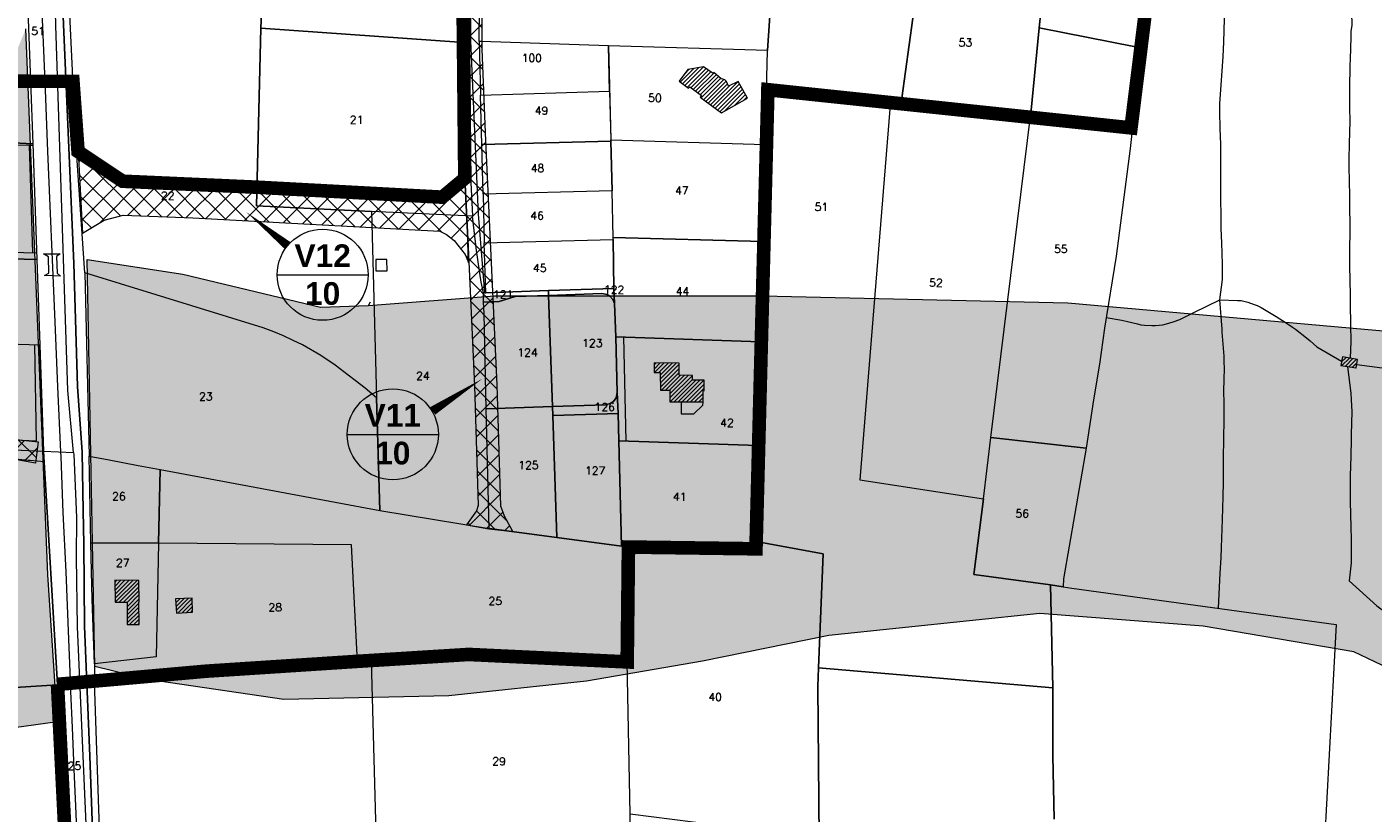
# Model space of a CAD drawing. Header units: metres. Extents: x 578835 to 593571, y 248557 to 255108.
# Tile 120 of 251: x 583728 to 584321, y 251895 to 252241. Entities that reach past the tile are written whole.
import ezdxf

# ---------------------------------------------------------------- set-up
doc = ezdxf.new("R2010")
doc.units = ezdxf.units.M
doc.linetypes.add('CACHEX2', pattern=[0.75, 0.5, -0.25])
doc.linetypes.add('SOLID_LINE', pattern=[0])
for name, color, linetype, lineweight in [('Cad-BATIMENT_BATI_LEGER13', 7, 'SOLID_LINE', 0), ('Cad-BATIMENT_BATI_PRIVE12', 7, 'SOLID_LINE', 0), ('Cad-BATIMENT_BATI_PRIVE12_HACH', 7, 'SOLID_LINE', 0), ('Cad-PARCELLAIRE_PARCELLE1', 250, 'SOLID_LINE', 0), ('Cad-RESEAU_ROUT_AXE_DE_VOIE26', 255, 'SOLID_LINE', 0), ('Cad-RESEAU_ROUT_LIMITE_DE_VOIE_P23', 8, 'SOLID_LINE', 0), ('Cad-SITE_PARTIC_FERROVIAIRE40', 251, 'SOLID_LINE', 0), ('Cad-TOPONYMIE_NUMERO_DE_PARCELL182', 250, 'SOLID_LINE', 0), ('ER', 192, 'Continuous', 18), ('PLU', 7, 'CACHEX2', 5), ('PPRI global - contour', 152, 'Continuous', 5), ('PPRI global - hachures', 152, 'Continuous', 5)]:
    doc.layers.add(name, color=color, linetype=linetype, lineweight=lineweight)
doc.styles.get("Standard").update_dxf_attribs({"font": 'arialbd_0.ttf', "height": 50})
doc.styles.add('TEXTSTYLE_45_11', font='txt.shx', dxfattribs={"oblique": 50})

msp = doc.modelspace()

# ---------------------------------------------------------------- hatches: boundary and pattern name
at = {"layer": 'Cad-BATIMENT_BATI_PRIVE12_HACH', "ltscale": 0.4}
h = msp.add_hatch(dxfattribs=at)
h.set_pattern_fill('ANSI31', color=256, scale=0.4, style=0)
h.paths.add_polyline_path([(584041.49, 252217.4), (584037.29, 252215.27), (584037.1, 252215.58), (584036.49, 252216.99), (584036.12, 252217.52), (584035.84, 252217.83), (584035.58, 252218.03), (584034.72, 252218.39), (584034.56, 252218.39), (584033.98, 252218.45), (584030.77, 252221.31), (584030.39, 252220.94), (584026.19, 252223.82), (584019.29, 252222.58), (584015.43, 252217.46), (584019.65, 252214.35), (584020.17, 252214.96), (584025.27, 252211.14), (584024.68, 252210.43), (584034.08, 252203.52), (584045.56, 252210.05)])
h = msp.add_hatch(dxfattribs=at)
h.set_pattern_fill('ANSI31', color=256, scale=0.4, style=0)
h.paths.add_polyline_path([(584314, 252091.03), (584314.6, 252094.76), (584307.9, 252095.98), (584307.16, 252092.13)])
h = msp.add_hatch(dxfattribs=at)
h.set_pattern_fill('ANSI31', color=256, scale=0.4, style=0)
h.paths.add_polyline_path([(584016.28, 252076.07), (584026.02, 252075.99), (584026, 252081.01), (584026.5, 252080.94), (584026.53, 252085.62), (584021.42, 252085.64), (584021.4, 252087.75), (584015.46, 252087.82), (584015.51, 252093.17), (584004.46, 252093.25), (584004.4, 252089.01), (584007.12, 252089.01), (584007.19, 252081.22), (584011.39, 252081.23), (584011.42, 252076.12)])
h = msp.add_hatch(dxfattribs=at)
h.set_pattern_fill('ANSI31', color=256, scale=0.4, style=0)
h.paths.add_polyline_path([(583777.44, 251977.87), (583777.27, 251987.78), (583777.44, 251987.8), (583777.3, 251997.37), (583766.74, 251997.38), (583766.89, 251987.69), (583772.09, 251987.68), (583772.08, 251977.87)])
h = msp.add_hatch(dxfattribs=at)
h.set_pattern_fill('ANSI31', color=256, scale=0.4, style=0)
h.paths.add_polyline_path([(583793.47, 251989.25), (583793.83, 251982.92), (583800.98, 251983.3), (583800.78, 251989.52)])
at = {"layer": 'ER'}
h = msp.add_hatch(dxfattribs=at)
h.set_pattern_fill('ANSI37', color=256, scale=2, style=0)
h.paths.add_polyline_path([(583928.59, 252231.64), (583928.59, 252266.93), (583928.31, 252329.93), (583928.11, 252363.49), (583928.94, 252365.89), (583935.45, 252368.96), (583915.16, 252373), (583916.66, 252370.01), (583918.1, 252364.53), (583918.31, 252329.88), (583918.59, 252266.91), (583918.59, 252231.44), (583920.24, 252190.73), (583921.38, 252165.78), (583922.08, 252150.72), (583925.18, 252083.13), (583926.89, 252030.39), (583926.05, 252028.03), (583921.71, 252021.8), (583931.55, 252020.07), (583942.12, 252018.91), (583938.5, 252025.71), (583936.91, 252030.1), (583935.17, 252083.52), (583930.23, 252191.16)])
h = msp.add_hatch(dxfattribs=at)
h.set_pattern_fill('ANSI37', color=256, scale=2, style=0)
h.paths.add_polyline_path([(583921.38, 252165.78), (583920.97, 252174.63), (583918.6, 252171.5), (583915.47, 252168.92), (583911.07, 252166.33), (583801.7, 252172.22), (583770.12, 252173.37), (583758.01, 252179.47), (583750.46, 252186.44), (583752.41, 252150.42), (583762.02, 252156.14), (583770.28, 252158.35), (583801.02, 252157.23), (583909.97, 252151.37), (583912.9, 252149.83), (583916.31, 252147.26), (583921.11, 252141.06), (583922.64, 252137.51), (583922.08, 252150.72)])
at = {"layer": 'ER', "ltscale": 0.4}
h = msp.add_hatch(dxfattribs=at)
h.set_pattern_fill('ANSI37', color=256, scale=2, style=0)
h.paths.add_polyline_path([(583409.18, 252028.34), (583423.91, 252028.06), (583450.81, 252028.62), (583483.95, 252034.28), (583500.66, 252038.81), (583520.49, 252041.08), (583532.95, 252047.02), (583545.98, 252054.37), (583562.12, 252058.05), (583574.3, 252063.71), (583600.43, 252065.16), (583624.65, 252065.16), (583635.34, 252064.1), (583641.33, 252064.67), (583653.23, 252064.1), (583682.97, 252062.69), (583681.55, 252062.12), (583719.22, 252059.86), (583732.81, 252058.44), (583731.68, 252049.1), (583716.95, 252051.65), (583676.45, 252055.61), (583617.26, 252059.57), (583577.6, 252061.84), (583555.14, 252051.03), (583535.03, 252042.26), (583530.49, 252038.15), (583497.92, 252029.95), (583477.53, 252027.68), (583434.89, 252024.58), (583406.29, 252023.73)])
at = {"layer": 'PPRI global - hachures', "ltscale": 0.4}
h = msp.add_hatch(dxfattribs=at)
h.set_pattern_fill('ANSI36', color=256, scale=2, style=0)
h.paths.add_polyline_path([(582959.51, 252148.78), (582953.04, 252144.74), (582953.85, 252136.65), (582960.32, 252125.33), (582972.46, 252110.77), (582986.21, 252098.64), (583005.62, 252098.64), (583012.1, 252086.51), (583020.19, 252071.15), (583037.98, 252059.83), (583049.31, 252059.02), (583073.58, 252057.4), (583105.94, 252057.4), (583135.87, 252061.45), (583154.48, 252063.87), (583186.03, 252062.25), (583198.16, 252056.59), (583216.77, 252032.33), (583232.95, 252001.61), (583239.42, 251991.9), (583249.94, 251979.77), (583284.72, 251956.32), (583322.74, 251940.15), (583369.66, 251932.87), (583520.13, 251936.91), (583555.11, 251936.84), (583586.66, 251931.18), (583642.66, 251926.74), (583671.55, 251926.21), (583703.07, 251929.89), (583741.42, 251935.14), (583737.2, 251999.83), (583727.5, 252240.64), (583702.21, 252180.68), (583681.21, 252139.14), (583673.49, 252129.72), (583662.28, 252121.03), (583631.22, 252110.02), (583614.23, 252100.32), (583577.82, 252091.42), (583473.47, 252069.59), (583402.28, 252054.22), (583319.59, 252063.06), (583272.67, 252069.53), (583245.17, 252064.67), (583228.18, 252062.25), (583209.57, 252074.38), (583179.64, 252096.21), (583140, 252115.62), (583105.21, 252128.56), (583082.56, 252127.75), (583059.91, 252121.28), (583033.21, 252112.38), (583004.9, 252108.34), (582988.72, 252110.77), (582975.63, 252122.11), (582965.92, 252140.71)])
h = msp.add_hatch(dxfattribs=at)
h.set_pattern_fill('ANSI36', color=256, scale=2, style=0)
h.paths.add_polyline_path([(583754.52, 252138.9), (583796.59, 252132.43), (583857.4, 252117.9), (583878.53, 252118.6), (583879.19, 252120.09), (583878.53, 252118.6), (583934.07, 252122.81), (584052.17, 252122.81), (584186.8, 252119.79), (584392.06, 252101.53), (584508.05, 252102.93), (584630.37, 252094.5), (584635.67, 251904.34), (584518.37, 251910.81), (584456.08, 251921.33), (584346.87, 251949.63), (584312.89, 251965.8), (584246.55, 251977.12), (584174.55, 251982.78), (584081.52, 251973.08), (584025.7, 251961.76), (583974.64, 251952.86), (583913.97, 251946.39), (583841.16, 251944.77), (583781.29, 251953.67), (583757.83, 251959.33)])

# ---------------------------------------------------------------- linework, layer by layer
at = {"layer": 'Cad-BATIMENT_BATI_LEGER13'}
for points in [[(583886.65, 252138.92), (583881.71, 252138.85), (583881.79, 252133.84), (583886.73, 252133.92), (583886.65, 252138.92), (583886.65, 252138.92)], [(583886.65, 252138.92), (583881.71, 252138.85), (583881.79, 252133.84), (583886.73, 252133.92), (583886.65, 252138.92), (583886.65, 252138.92)], [(584016.28, 252076.07), (584016.31, 252070.83), (584021.99, 252070.86), (584025.97, 252074.55), (584026.02, 252075.99), (584016.28, 252076.07), (584016.28, 252076.07)], [(584016.28, 252076.07), (584016.31, 252070.83), (584021.99, 252070.86), (584025.97, 252074.55), (584026.02, 252075.99), (584016.28, 252076.07), (584016.28, 252076.07)]]:
    msp.add_lwpolyline(points, close=True, dxfattribs=at)
at = {"layer": 'Cad-BATIMENT_BATI_PRIVE12'}
for points in [[(584041.49, 252217.4), (584037.29, 252215.27), (584037.1, 252215.58), (584036.49, 252216.99), (584036.12, 252217.52), (584035.84, 252217.83), (584035.58, 252218.03), (584034.72, 252218.39), (584034.56, 252218.39), (584033.98, 252218.45), (584033.98, 252218.45), (584030.77, 252221.31), (584030.39, 252220.94), (584026.19, 252223.82), (584019.29, 252222.58), (584015.43, 252217.46), (584019.65, 252214.35), (584020.17, 252214.96), (584025.27, 252211.14), (584024.68, 252210.43), (584034.08, 252203.52), (584045.56, 252210.05), (584041.49, 252217.4), (584041.49, 252217.4)], [(584314, 252091.03), (584314.6, 252094.76), (584307.9, 252095.98), (584307.16, 252092.13), (584314, 252091.03), (584314, 252091.03)], [(584016.28, 252076.07), (584026.02, 252075.99), (584026, 252081.01), (584026.5, 252080.94), (584026.53, 252085.62), (584021.42, 252085.64), (584021.4, 252087.75), (584015.46, 252087.82), (584015.51, 252093.17), (584004.46, 252093.25), (584004.4, 252089.01), (584007.12, 252089.01), (584007.19, 252081.22), (584011.39, 252081.23), (584011.42, 252076.12), (584016.28, 252076.07), (584016.28, 252076.07)], [(583777.44, 251977.87), (583777.27, 251987.78), (583777.44, 251987.8), (583777.3, 251997.37), (583766.74, 251997.38), (583766.89, 251987.69), (583772.09, 251987.68), (583772.08, 251977.87), (583777.44, 251977.87), (583777.44, 251977.87)], [(583793.47, 251989.25), (583793.83, 251982.92), (583800.98, 251983.3), (583800.78, 251989.52), (583793.47, 251989.25), (583793.47, 251989.25)]]:
    msp.add_lwpolyline(points, close=True, dxfattribs=at)
at = {"layer": 'Cad-PARCELLAIRE_PARCELLE1'}
for points in [[(583735.28, 252054.28), (583748.44, 252053.71), (583745.91, 252081.02), (583740.7, 252242.11), (583737.02, 252393.96), (583736.26, 252395.12), (583734.92, 252396.35), (583733.64, 252396.91), (583732.63, 252397.04), (583723.45, 252397.4), (583723.83, 252394.75), (583725.25, 252350.18), (583727.21, 252284.23), (583728.03, 252256.65), (583729.49, 252217.43), (583730.47, 252189.87), (583732.26, 252138.86), (583733.61, 252101.06), (583735.28, 252054.28), (583735.28, 252054.28)], [(583919.16, 252368.48), (583919.5, 252354.58), (583919.7, 252320.48), (583919.69, 252319.59), (583919.93, 252292.08), (583920.12, 252272.03), (583920.17, 252263.56), (583920.26, 252249.64), (583920.53, 252234.61), (583831.06, 252240.85), (583831.32, 252247.67), (583838.17, 252282.13), (583878.95, 252279.4), (583880.09, 252294.32), (583882.42, 252323.72), (583882.93, 252329.45), (583886.66, 252375.58), (583919.16, 252368.48), (583919.16, 252368.48)], [(583927.34, 252234.96), (583927.52, 252265.29), (583927.26, 252369.16), (583935.87, 252368.76), (583949.49, 252365.55), (583977.17, 252358.84), (584003.61, 252351.01), (584061.28, 252333.65), (584054.45, 252230.97), (583984.29, 252233.14), (583928.25, 252234.92), (583927.34, 252234.96), (583927.34, 252234.96)], [(584076.93, 251958.85), (584079, 252009.08), (584049.45, 252014.53), (584050.28, 252056.85), (584051.32, 252102.52), (584052.4, 252146.86), (584053.45, 252189.53), (584054.45, 252230.97), (584061.28, 252333.65), (584128.03, 252312.13), (584124.38, 252286.75), (584118.54, 252245.24), (584113.65, 252210.06), (584108.82, 252210.65), (584095.14, 252041.75), (584149.6, 252033.26), (584145.39, 251999.91), (584179.15, 251995.38), (584180.22, 251949.98), (584076.93, 251958.85), (584076.93, 251958.85)], [(584113.65, 252210.06), (584118.54, 252245.24), (584124.38, 252286.75), (584128.03, 252312.13), (584143.68, 252307.31), (584165.67, 252300.68), (584180.39, 252296.12), (584177.18, 252269.43), (584174.2, 252240.97), (584170.51, 252203.22), (584161.85, 252204.28), (584120.14, 252209.26), (584113.65, 252210.06), (584113.65, 252210.06)], [(584180.39, 252296.12), (584225.76, 252280.84), (584216.6, 252232.7), (584174.2, 252240.97), (584177.18, 252269.43), (584180.39, 252296.12), (584180.39, 252296.12)], [(584184.74, 251994.51), (584188.58, 251993.93), (584305.07, 251977.92), (584300.04, 251882.3), (584388.45, 251877.88), (584395.83, 251877.27), (584483.04, 251870.52), (584483.76, 252079.7), (584484.26, 252143.72), (584484.71, 252191.68), (584484.84, 252210.87), (584354.36, 252239.31), (584225.76, 252280.84), (584216.6, 252232.7), (584219.22, 252232.03), (584214.25, 252187.81), (584208.08, 252140.26), (584202.98, 252108.61), (584200.77, 252092.71), (584198.13, 252077), (584194.96, 252055.67), (584184.93, 251998.09), (584184.74, 251994.51), (584184.74, 251994.51)], [(583729.49, 252217.43), (583714.82, 252218.44), (583683.52, 252218.27), (583676.99, 252218.51), (583668.22, 252218.78), (583637.85, 252219.26), (583635.79, 252219.3), (583638.59, 252259.78), (583661.67, 252259.7), (583707.83, 252256.76), (583712.57, 252256.26), (583728.03, 252256.65), (583729.49, 252217.43), (583729.49, 252217.43)], [(583831.06, 252240.85), (583829.11, 252162.55), (583879.77, 252160.09), (583882.1, 252077.9), (583877.04, 252082.17), (583872.56, 252085.47), (583869.56, 252087.79), (583863.75, 252092.32), (583857.54, 252096.59), (583849.41, 252101.15), (583845.29, 252103.14), (583841.08, 252105.14), (583836.81, 252106.89), (583832.04, 252108.72), (583753.44, 252133.04), (583749.42, 252191.01), (583746.54, 252253.19), (583746.86, 252261.13), (583792.81, 252252.82), (583831.32, 252247.67), (583831.06, 252240.85), (583831.06, 252240.85)], [(583831.06, 252240.85), (583920.53, 252234.61), (583924.38, 252157.9), (583879.77, 252160.09), (583829.11, 252162.55), (583831.06, 252240.85), (583831.06, 252240.85)], [(584216.6, 252232.7), (584219.22, 252232.03), (584214.25, 252187.81), (584208.08, 252140.26), (584202.98, 252108.61), (584200.77, 252092.71), (584198.13, 252077), (584194.96, 252055.67), (584152.94, 252060.4), (584170.51, 252203.22), (584174.2, 252240.97), (584216.6, 252232.7), (584216.6, 252232.7)], [(583927.91, 252211.37), (583984.81, 252213.01), (583984.29, 252233.14), (583928.25, 252234.92), (583927.34, 252234.96), (583927.91, 252211.37), (583927.91, 252211.37)], [(583985.35, 252191.65), (584053.45, 252189.53), (584054.45, 252230.97), (583984.29, 252233.14), (583985.35, 252191.65), (583985.35, 252191.65)], [(583684.83, 252196.65), (583683.52, 252218.27), (583714.82, 252218.44), (583729.49, 252217.43), (583730.47, 252189.87), (583710.28, 252190.86), (583709.61, 252195.93), (583684.83, 252196.65), (583684.83, 252196.65)], [(583927.91, 252211.37), (583984.81, 252213.01), (583985.35, 252191.65), (583985.32, 252191.09), (583928.49, 252189.57), (583927.91, 252211.37), (583927.91, 252211.37)], [(584152.94, 252060.4), (584170.51, 252203.22), (584161.85, 252204.28), (584120.14, 252209.26), (584113.65, 252210.06), (584108.82, 252210.65), (584095.14, 252041.75), (584149.6, 252033.26), (584152.94, 252060.4), (584152.94, 252060.4)], [(583700.8, 252185.94), (583710.79, 252185.77), (583710.28, 252190.86), (583730.47, 252189.87), (583732.26, 252138.86), (583704.18, 252139.52), (583704.18, 252142.53), (583700.8, 252185.94), (583700.8, 252185.94)], [(583928.49, 252189.57), (583985.32, 252191.09), (583985.92, 252169.18), (583929.01, 252167.66), (583928.49, 252189.57), (583928.49, 252189.57)], [(583985.35, 252191.65), (584053.45, 252189.53), (584052.4, 252146.86), (583986.4, 252148.59), (583985.92, 252169.18), (583985.32, 252191.09), (583985.35, 252191.65), (583985.35, 252191.65)], [(583929.56, 252146.19), (583986.4, 252147.7), (583986.4, 252148.59), (583985.92, 252169.18), (583929.01, 252167.66), (583929.56, 252146.19), (583929.56, 252146.19)], [(583931.68, 252020.18), (583930.31, 252073.02), (583929.45, 252114.97), (583929.27, 252120.09), (583929.25, 252124.2), (583928.12, 252128.9), (583926.13, 252142.78), (583924.38, 252157.9), (583879.77, 252160.09), (583882.1, 252077.9), (583883.53, 252028.2), (583931.68, 252020.18), (583931.68, 252020.18)], [(583986.4, 252148.59), (584052.4, 252146.86), (584051.32, 252102.52), (583987.5, 252104.77), (583986.94, 252119.43), (583986.71, 252126.11), (583986.4, 252147.7), (583986.4, 252148.59), (583986.4, 252148.59)], [(583929.56, 252146.19), (583986.4, 252147.7), (583986.71, 252126.11), (583957.86, 252125.15), (583930.25, 252124.18), (583929.56, 252146.19), (583929.56, 252146.19)], [(583681.47, 252107.41), (583681.1, 252126.66), (583680.81, 252140.02), (583704.18, 252139.52), (583732.26, 252138.86), (583733.61, 252101.06), (583681.54, 252102.63), (583681.47, 252107.41), (583681.47, 252107.41)], [(583786.73, 252046.31), (583883.53, 252028.2), (583882.1, 252077.9), (583877.04, 252082.17), (583872.56, 252085.47), (583869.56, 252087.79), (583863.75, 252092.32), (583857.54, 252096.59), (583849.41, 252101.15), (583845.29, 252103.14), (583841.08, 252105.14), (583836.81, 252106.89), (583832.04, 252108.72), (583753.44, 252133.04), (583755.33, 252052.16), (583764.12, 252050.44), (583777.02, 252048.07), (583786.73, 252046.31), (583786.73, 252046.31)], [(583929.27, 252120.09), (583929.25, 252124.2), (583930.25, 252124.18), (583957.86, 252125.15), (583957.87, 252123.03), (583943.23, 252122.59), (583936.18, 252120.32), (583929.27, 252120.09), (583929.27, 252120.09)], [(583957.86, 252125.15), (583986.71, 252126.11), (583986.94, 252119.43), (583986.21, 252121.27), (583984.95, 252122.61), (583983.73, 252123.4), (583981.38, 252123.88), (583957.87, 252123.03), (583957.86, 252125.15), (583957.86, 252125.15)], [(583930.31, 252073.02), (583929.45, 252114.97), (583929.27, 252120.09), (583936.18, 252120.32), (583943.23, 252122.59), (583957.87, 252123.03), (583959.57, 252074.01), (583930.31, 252073.02), (583930.31, 252073.02)], [(583986.94, 252119.43), (583987.5, 252104.77), (583988.15, 252080.19), (583987.69, 252077.92), (583986.51, 252076.27), (583985.1, 252075.37), (583983.01, 252074.74), (583959.57, 252074.01), (583957.87, 252123.03), (583981.38, 252123.88), (583983.73, 252123.4), (583984.95, 252122.61), (583986.21, 252121.27), (583986.94, 252119.43), (583986.94, 252119.43)], [(583682.47, 252062.91), (583682.58, 252056.67), (583735.28, 252054.28), (583733.61, 252101.06), (583681.54, 252102.63), (583681.71, 252087.82), (583682.47, 252062.91), (583682.47, 252062.91)], [(583988.87, 252058.84), (583988.52, 252070.96), (583988.15, 252080.19), (583987.5, 252104.77), (584051.32, 252102.52), (584050.28, 252056.85), (583988.87, 252058.84), (583988.87, 252058.84)], [(583988.15, 252080.19), (583988.52, 252070.96), (583959.74, 252070.01), (583959.57, 252074.01), (583983.01, 252074.74), (583985.1, 252075.37), (583986.51, 252076.27), (583987.69, 252077.92), (583988.15, 252080.19), (583988.15, 252080.19)], [(583961.6, 252016.22), (583931.68, 252020.18), (583930.31, 252073.02), (583959.57, 252074.01), (583959.74, 252070.01), (583961.6, 252016.22), (583961.6, 252016.22)], [(583988.52, 252070.96), (583988.87, 252058.84), (583990.1, 252012.46), (583961.6, 252016.22), (583959.74, 252070.01), (583988.52, 252070.96), (583988.52, 252070.96)], [(584152.94, 252060.4), (584194.96, 252055.67), (584184.93, 251998.09), (584184.74, 251994.51), (584179.15, 251995.38), (584145.39, 251999.91), (584149.6, 252033.26), (584152.94, 252060.4), (584152.94, 252060.4)], [(583735.28, 252054.28), (583741.41, 251951.35), (583689.84, 251948.05), (583676.53, 252056.96), (583735.28, 252054.28), (583735.28, 252054.28)], [(583746.79, 251843.45), (583746.01, 251872.48), (583741.41, 251951.35), (583735.28, 252054.28), (583748.44, 252053.71), (583748.6, 252052.83), (583749.76, 252025.06), (583749.58, 252007.43), (583750, 251976.81), (583762.53, 251692.38), (583753.21, 251693.39), (583751.49, 251727.8), (583750.4, 251760.7), (583748.92, 251800.15), (583746.79, 251843.45), (583746.79, 251843.45)], [(583988.87, 252058.84), (584050.28, 252056.85), (584049.45, 252014.53), (584049.32, 252011.06), (584003.77, 252010.82), (583993.11, 252012.05), (583990.1, 252012.46), (583988.87, 252058.84), (583988.87, 252058.84)], [(583785.97, 252013.81), (583756.13, 252013.88), (583755.33, 252052.16), (583764.12, 252050.44), (583777.02, 252048.07), (583786.73, 252046.31), (583785.97, 252013.81), (583785.97, 252013.81)], [(583883.53, 252028.2), (583931.68, 252020.18), (583961.6, 252016.22), (583990.1, 252012.46), (583993.11, 252012.05), (583992.56, 251961.4), (583986.79, 251963.36), (583922.63, 251964.69), (583879.67, 251961.89), (583873.68, 251961.5), (583870.95, 252012.99), (583785.97, 252013.81), (583786.73, 252046.31), (583883.53, 252028.2), (583883.53, 252028.2)], [(583757.69, 251960.62), (583756.73, 251988.96), (583756.13, 252013.88), (583785.97, 252013.81), (583784.89, 251963.67), (583757.69, 251960.62), (583757.69, 251960.62)], [(583757.77, 251952.83), (583811.61, 251957.54), (583873.68, 251961.5), (583870.95, 252012.99), (583785.97, 252013.81), (583784.89, 251963.67), (583757.69, 251960.62), (583757.77, 251952.83), (583757.77, 251952.83)], [(584076.93, 251958.85), (584076.64, 251950.59), (584077.18, 251883.74), (583993.87, 251894.29), (583992.56, 251961.4), (583993.11, 252012.05), (584003.77, 252010.82), (584049.32, 252011.06), (584049.45, 252014.53), (584079, 252009.08), (584076.93, 251958.85), (584076.93, 251958.85)], [(583879.67, 251961.89), (583881.96, 251875.24), (583994.3, 251870.47), (583993.87, 251894.29), (583992.56, 251961.4), (583986.79, 251963.36), (583922.63, 251964.69), (583879.67, 251961.89), (583879.67, 251961.89)], [(584001.54, 251773.98), (583996.3, 251774.44), (583906.96, 251784.14), (583893.34, 251785.35), (583868.07, 251785.8), (583866.53, 251785.67), (583819.72, 251872.28), (583786.52, 251872.07), (583760.48, 251872.01), (583759.59, 251896.46), (583757.77, 251952.83), (583811.61, 251957.54), (583873.68, 251961.5), (583879.67, 251961.89), (583881.96, 251875.24), (583994.3, 251870.47), (583997.94, 251820.95), (584001.54, 251773.98), (584001.54, 251773.98)], [(583676.8, 251869.15), (583673.26, 251946.1), (583689.84, 251948.05), (583741.41, 251951.35), (583746.01, 251872.48), (583722.7, 251871.31), (583676.8, 251869.15), (583676.8, 251869.15)]]:
    msp.add_lwpolyline(points, close=True, dxfattribs=at)
for points in [[(584180.77, 251892.07), (584180.25, 251920), (584180.22, 251949.98), (584179.15, 251995.38), (584184.74, 251994.51), (584188.58, 251993.93), (584305.07, 251977.92), (584300.04, 251882.3)], [(584077.18, 251883.74), (584076.64, 251950.59), (584076.93, 251958.85), (584180.22, 251949.98), (584180.22, 251949.98), (584180.22, 251949.98), (584180.25, 251920), (584180.77, 251892.07)]]:
    msp.add_lwpolyline(points, dxfattribs=at)
at = {"layer": 'Cad-RESEAU_ROUT_AXE_DE_VOIE26'}
for points in [[(583730.2, 252551.5), (583731.9, 252515.8), (583733.04, 252481.89), (583734.26, 252432.83), (583736.07, 252402.37), (583740.57, 252397.31), (583741.76, 252343.67), (583743.58, 252252.79), (583748.6, 252137.05), (583750.14, 252082.85), (583752.32, 252053.9), (583752.74, 252028.02), (583752.96, 252013.4), (583753.28, 251977.14), (583755.71, 251919.84), (583757.36, 251871.12), (583760.1, 251810.18), (583762.64, 251751.42), (583765.77, 251687.09)], [(583730.2, 252551.5), (583731.9, 252515.8), (583733.04, 252481.89), (583734.26, 252432.83), (583736.07, 252402.37), (583740.57, 252397.31), (583741.76, 252343.67), (583743.58, 252252.79), (583748.6, 252137.05), (583750.14, 252082.85), (583752.32, 252053.9), (583752.74, 252028.02), (583752.96, 252013.4), (583753.28, 251977.14), (583755.71, 251919.84), (583757.36, 251871.12), (583760.1, 251810.18), (583762.64, 251751.42), (583765.77, 251687.09)], [(583730.2, 252551.5), (583731.9, 252515.8), (583733.04, 252481.89), (583734.26, 252432.83), (583736.07, 252402.37), (583740.57, 252397.31), (583741.76, 252343.67), (583743.58, 252252.79), (583748.6, 252137.05), (583750.14, 252082.85), (583752.32, 252053.9), (583752.74, 252028.02), (583752.96, 252013.4), (583753.28, 251977.14), (583755.71, 251919.84), (583757.36, 251871.12), (583760.1, 251810.18), (583762.64, 251751.42), (583765.77, 251687.09)], [(583730.2, 252551.5), (583731.9, 252515.8), (583733.04, 252481.89), (583734.26, 252432.83), (583736.07, 252402.37), (583740.57, 252397.31), (583741.76, 252343.67), (583743.58, 252252.79), (583748.6, 252137.05), (583750.14, 252082.85), (583752.32, 252053.9), (583752.74, 252028.02), (583752.96, 252013.4), (583753.28, 251977.14), (583755.71, 251919.84), (583757.36, 251871.12), (583760.1, 251810.18), (583762.64, 251751.42), (583765.77, 251687.09)], [(583752.32, 252053.9), (583750.14, 252082.85), (583748.6, 252137.05), (583743.58, 252252.79), (583741.76, 252343.67), (583740.57, 252397.31), (583736.07, 252402.37)], [(583929.83, 252124.21), (583927.01, 252158.9), (583923.65, 252235.3), (583922.87, 252377.35)], [(583765.77, 251687.09), (583762.64, 251751.42), (583760.1, 251810.18), (583757.36, 251871.12), (583755.71, 251919.84), (583753.28, 251977.14), (583752.96, 252013.4), (583752.74, 252028.02), (583752.32, 252053.9)], [(583765.77, 251687.09), (583762.64, 251751.42), (583760.1, 251810.18), (583757.36, 251871.12), (583755.71, 251919.84), (583753.28, 251977.14), (583752.96, 252013.4), (583752.74, 252028.02), (583752.32, 252053.9)], [(583765.77, 251687.09), (583762.64, 251751.42), (583760.1, 251810.18), (583757.36, 251871.12), (583755.71, 251919.84), (583753.28, 251977.14), (583752.96, 252013.4), (583752.74, 252028.02), (583752.32, 252053.9)]]:
    msp.add_lwpolyline(points, dxfattribs=at)
at = {"layer": 'Cad-RESEAU_ROUT_LIMITE_DE_VOIE_P23'}
for p, q in [((583728.9, 252189.06), (583730.37, 252141.81)), ((583992.06, 252058.79), (583991.01, 252104.73))]:
    msp.add_line(p, q, dxfattribs=at)
for points in [[(584253.81, 252121.11), (584255.08, 252130.05), (584254.98, 252136.79), (584254.66, 252146.22), (584254.47, 252152.49), (584254.43, 252155.58), (584254.33, 252167.96), (584254.31, 252172.28), (584254.21, 252189.58), (584254.02, 252196.71), (584253.86, 252203.85), (584253.89, 252207.43), (584255.04, 252224.16), (584255.3, 252228.36), (584255.56, 252234.62), (584256.67, 252270.86)], [(584311.7, 252253.1), (584312, 252242.19), (584311.66, 252239.39), (584311.55, 252236.95), (584311.25, 252227.22), (584311.18, 252224.6), (584310.97, 252214.09), (584311.07, 252205.64), (584311.1, 252200), (584310.82, 252189.89), (584310.68, 252183.14), (584310.71, 252179.91), (584310.86, 252173.44), (584311.02, 252166.99), (584311.07, 252164.01), (584311.17, 252152.14), (584311.04, 252142.53), (584310.98, 252136.13), (584311.27, 252123.2), (584311.31, 252120.35), (584311.42, 252108.99), (584311.53, 252103.67), (584311.59, 252102.65), (584311.25, 252095.31)], [(583730.47, 252189.05), (583728.9, 252189.06), (583710.48, 252189.27)], [(583681.44, 252142.98), (583704.21, 252142.55), (583731.93, 252141.76)], [(583735.18, 252141.32), (583742.57, 252141.35), (583741.02, 252140.13), (583741.28, 252132.89), (583742.68, 252131.49), (583735.61, 252131.78), (583737.62, 252132.84), (583737.37, 252140.1), (583735.18, 252141.32)], [(584203.72, 252113.24), (584210.65, 252112.04), (584213.11, 252111.57), (584217.59, 252110.41), (584219.08, 252110.08), (584220.6, 252109.86), (584223.88, 252109.7), (584225.52, 252109.75), (584227.16, 252109.88), (584228.78, 252110.09), (584230.29, 252110.41), (584233.25, 252111.33), (584236.14, 252112.45), (584237.42, 252113), (584242.4, 252115.54), (584253.81, 252121.11)], [(584253.21, 251985.05), (584253.94, 252000.53), (584254.38, 252007.32), (584254.64, 252011.84), (584254.98, 252024.18), (584255.32, 252034.12), (584255.49, 252040.74), (584255.45, 252046.5), (584255.43, 252050.34), (584255.66, 252060.58), (584255.79, 252067.39), (584255.72, 252075.44), (584255.67, 252080.81), (584255.75, 252085.89), (584255.84, 252090.98), (584255.81, 252093.51), (584255.68, 252096.19), (584255.26, 252101.52), (584254.85, 252106.86), (584254.8, 252108.09), (584253.81, 252121.11)], [(584253.81, 252121.11), (584261.61, 252120.71), (584262.46, 252120.82), (584263.3, 252120.74), (584266.15, 252120.01), (584268.96, 252119.08), (584270.3, 252118.51), (584272.03, 252117.65), (584278.65, 252113.67), (584283.06, 252110.95), (584285.94, 252109.05), (584287.2, 252108.15), (584292.04, 252104.3), (584293.6, 252103), (584296.64, 252100.33), (584307.51, 252094.03)], [(583682.51, 252061.02), (583732.08, 252058.82), (583731.47, 252101.29)], [(584310.13, 252091.64), (584311.56, 252079.82), (584311.81, 252077.05), (584311.94, 252074.29), (584311.98, 252071.75), (584311.81, 252061.61), (584311.74, 252058.71), (584311.42, 252047.12), (584311.37, 252044.08), (584311.31, 252031.93), (584311.53, 252021.01), (584311.68, 252015.45), (584311.79, 252009.9), (584311.76, 252007.13), (584311.68, 252005.15), (584311.37, 252001.17), (584310.89, 251997.22)], [(584314.23, 252092.55), (584325.34, 252091.02), (584332.17, 252089.93), (584342.59, 252087.89), (584349.4, 252086.6), (584353.91, 252085.68), (584354.93, 252085.44), (584366.92, 252083.04)], [(583721.48, 252051.07), (583728.49, 252050.38), (583729.32, 252050.3), (583735.55, 252049.78)], [(584310.89, 251997.22), (584323, 251986.2), (584324.78, 251984.82), (584326.13, 251983.62), (584328.78, 251981.2), (584331.36, 251978.69), (584335.98, 251973.63), (584339.09, 251970.28), (584340.34, 251969), (584342.9, 251966.5), (584345.61, 251964.14), (584347.22, 251962.86), (584350.55, 251960.4), (584352.27, 251959.27), (584354.05, 251958.23), (584355.07, 251957.74), (584356.12, 251957.33), (584357.21, 251957), (584358.32, 251956.76), (584366.79, 251956.33)]]:
    msp.add_lwpolyline(points, dxfattribs=at)
at = {"layer": 'Cad-SITE_PARTIC_FERROVIAIRE40'}
for points in [[(583728.16, 252397.23), (583728.7, 252383.01), (583729.38, 252367.9), (583729.76, 252356.35), (583730.36, 252342.35), (583730.91, 252329.8), (583731.43, 252317.69), (583732.56, 252292.37), (583733.65, 252265.37), (583734.75, 252241.39), (583735.9, 252213.73), (583737.02, 252186.52), (583738.04, 252162.52), (583739.11, 252138.76), (583740.25, 252111.32), (583741.4, 252082.65), (583742.72, 252054.01), (583742.72, 252054.01)], [(583742.72, 252054.01), (583742.83, 252051.79), (583743.8, 252027.35), (583745, 252001.14), (583746.24, 251971.48), (583747.13, 251949.93), (583747.18, 251948.37), (583747.85, 251932.49), (583747.99, 251928.82), (583748.56, 251914.04), (583749.33, 251897.84), (583750.06, 251880.28)]]:
    msp.add_lwpolyline(points, dxfattribs=at)
at = {"layer": 'ER'}
msp.add_lwpolyline([(583918.59, 252266.91), (583918.59, 252231.44), (583920.24, 252190.73), (583921.38, 252165.78), (583922.08, 252150.72), (583925.18, 252083.13), (583926.89, 252030.39), (583926.05, 252028.03), (583921.71, 252021.8), (583931.55, 252020.07), (583942.12, 252018.91), (583938.5, 252025.71), (583936.91, 252030.1), (583935.17, 252083.52), (583930.23, 252191.16), (583928.59, 252231.64), (583928.59, 252266.93)], dxfattribs=at)
msp.add_lwpolyline([(583921.38, 252165.78), (583920.97, 252174.63), (583918.6, 252171.5), (583915.47, 252168.92), (583911.07, 252166.33), (583801.7, 252172.22), (583770.12, 252173.37), (583758.01, 252179.47), (583750.46, 252186.44), (583752.41, 252150.42), (583762.02, 252156.14), (583770.28, 252158.35), (583801.02, 252157.23), (583909.97, 252151.37), (583912.9, 252149.83), (583916.31, 252147.26), (583921.11, 252141.06), (583922.64, 252137.51), (583922.08, 252150.72)], close=True, dxfattribs=at)
at = {"layer": 'ER', "ltscale": 0.4}
for points in [[(583824.69, 252159.71, 0, 4, 0), (583843, 252144.87, 6, 6, 0)], [(583928.85, 252086.35, 0, 4, 0), (583906.82, 252072.1, 6, 6, 0)]]:
    msp.add_lwpolyline(points, format="xyseb", dxfattribs=at)
for points in [[(583838.22, 252132.12), (583878.37, 252132.12)], [(583719.22, 252059.86), (583732.81, 252058.44), (583731.68, 252049.1), (583716.95, 252051.65)], [(583869.15, 252061.75), (583909.3, 252061.75)]]:
    msp.add_lwpolyline(points, dxfattribs=at)
for centre in [(583858.29, 252132.12), (583889.23, 252061.75)]:
    msp.add_circle(centre, 20.08, dxfattribs=at)
at = {"layer": 'PLU', "color": 7, "ltscale": 2, "const_width": 6}
for points in [[(583918.06, 252441.8), (583916.36, 252418.51), (583915.3, 252372.79), (583919.02, 252372.03), (583975.98, 252358.37), (584035.02, 252341.22), (584114.19, 252315.83), (584225.12, 252281.04), (584214.67, 252196.89), (584054.59, 252213.73), (584054.59, 252213.73), (584049.33, 252011.27), (583993.11, 252012.05), (583992.56, 251961.4), (583922.63, 251964.69), (583873.68, 251961.65), (583806.96, 251957.31), (583741.57, 251951.52)], [(583630.64, 252395.27), (583639.19, 252358.21), (583638.61, 252259.78), (583638.39, 252220.58), (583683.52, 252218.27), (583729.49, 252217.43), (583748.2, 252217.4), (583750.46, 252186.44), (583770.12, 252173.37), (583829.32, 252170.73), (583911.07, 252166.33), (583920.97, 252174.63), (583919.02, 252372.03)], [(583741.39, 251951.51), (583746.79, 251843.64), (583750.28, 251755.16)]]:
    msp.add_lwpolyline(points, dxfattribs=at)
at = {"layer": 'PPRI global - contour'}
for points in [[(583703.07, 251929.89), (583741.42, 251935.14), (583737.2, 251999.83), (583727.5, 252240.64)], [(584346.87, 251949.63), (584312.89, 251965.8), (584246.55, 251977.12), (584174.55, 251982.78), (584081.52, 251973.08), (584025.7, 251961.76), (583974.64, 251952.86), (583913.97, 251946.39), (583841.16, 251944.77), (583781.29, 251953.67), (583757.83, 251959.33), (583754.52, 252138.9), (583796.59, 252132.43), (583857.4, 252117.9), (583878.53, 252118.6), (583879.19, 252120.09), (583878.53, 252118.6), (583878.53, 252118.6), (583934.07, 252122.81), (584052.17, 252122.81), (584186.8, 252119.79), (584392.06, 252101.53)]]:
    msp.add_lwpolyline(points, dxfattribs=at).dxf.unprotected_set("ltscale", 0)

# ---------------------------------------------------------------- texts
at = {"layer": 'Cad-TOPONYMIE_NUMERO_DE_PARCELL182', "style": 'TEXTSTYLE_45_11'}
for s, p in [('51', (583729.81, 252237.86)), ('53', (584138.66, 252232.82)), ('100', (583946.01, 252226.03)), ('50', (584001.8, 252208.41)), ('21', (583870.27, 252198.76)), ('49', (583951.79, 252202.78)), ('48', (583950.03, 252177.44)), ('22', (583786.97, 252165.27)), ('47', (584013.62, 252167.59)), ('51', (584075.18, 252160.36)), ('46', (583949.8, 252156.46)), ('55', (584180.76, 252141.76)), ('45', (583950.99, 252133.37)), ('121', (583933.37, 252121.76)), ('122', (583982.28, 252123.84)), ('44', (584013.92, 252123.14)), ('52', (584125.7, 252126.9)), ('123', (583972.67, 252100.29)), ('124', (583944.13, 252096.13)), ('24', (583899.49, 252085.83)), ('23', (583803.81, 252076.72)), ('126', (583978.16, 252072.11)), ('42', (584033.55, 252065.15)), ('125', (583944.52, 252046.44)), ('127', (583973.95, 252044.06)), ('26', (583765.48, 252032.72)), ('41', (584012.71, 252032.53)), ('56', (584163.72, 252025.07)), ('27', (583767.15, 252003.38)), ('25', (583931.4, 251986.55)), ('28', (583834.4, 251983.75)), ('40', (584028.36, 251944.21)), ('25', (583745.86, 251913.82)), ('29', (583933.05, 251915.85))]:
    msp.add_text(s, height=3.491, rotation=359.58868, dxfattribs=at).set_placement(p)
at = {"layer": 'ER', "ltscale": 0.4, "char_height": 10, "width": 16.8329, "attachment_point": 5}
for s, insert in [('V12\\P10', (583858.29, 252132.12)), ('V11\\P10', (583889.23, 252061.75))]:
    msp.add_mtext(s, dxfattribs=dict(at, insert=insert))

doc.saveas('drawing.dxf')
